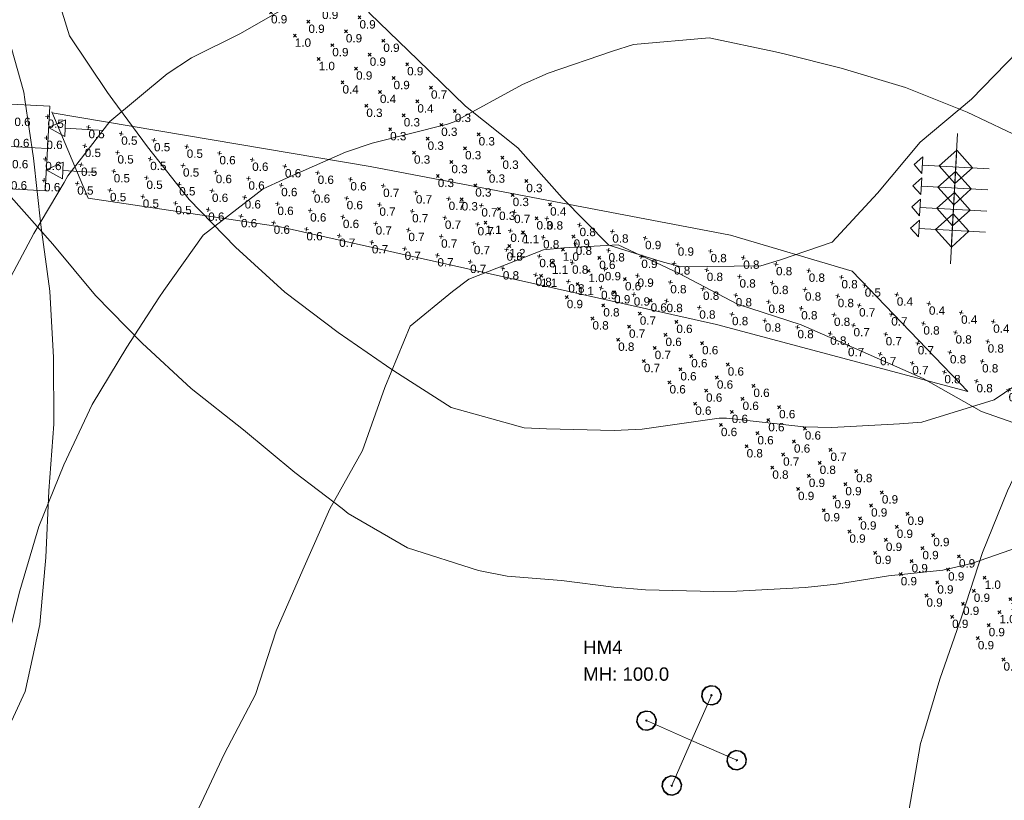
# Model space of a CAD drawing. Extents: x -62 to 9200, y 444 to 4096.
# Tile 8 of 32: x 2305 to 2600, y 1770 to 2004. Entities that reach past the tile are written whole.
import ezdxf

# ---------------------------------------------------------------- set-up
doc = ezdxf.new("R2010")
doc.units = 0
doc.header["$MEASUREMENT"] = 0
for name, color, linetype, lineweight in [('AGI32-AGI-Import_1-DRAWING', 7, 'Continuous', 0), ('AGI32-Project_1-CALCPTS', 7, 'Continuous', 0), ('AGI32-Project_1-LUMINAIRE', 7, 'Continuous', 0), ('AGI32-Project_1-MARKPOINT', 7, 'Continuous', 0), ('AGI32-Project_1-POLE_PENDANT', 7, 'Continuous', 0), ('AGI32-Project_1-TEMPLATE', 7, 'Continuous', 0)]:
    doc.layers.add(name, color=color, linetype=linetype, lineweight=lineweight)
doc.styles.add('AGI32-Arial', font='arial.ttf')

# ---------------------------------------------------------------- blocks, each defined once
blk = doc.blocks.new('AGI32-IDxl7hnj-Project_1-LUMINAIRE-HM4_Template1')
at = {"layer": 'AGI32-Project_1-TEMPLATE', "color": 5, "linetype": 'ByBlock', "lineweight": 0}
for p, q in [((-39.88003701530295, 202.3170926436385, -100), (-19.94003838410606, 204.8174761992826, -100)), ((-19.94003838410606, 204.8174761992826, -100), (-3.975630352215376e-05, 205.4267180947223, -100)), ((-3.975630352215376e-05, 205.4267180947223, -100), (19.93995886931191, 204.8174761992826, -100)), ((-57.1905747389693, 199.3999450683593, -100), (-39.88003701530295, 202.3170926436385, -100)), ((-79.76003428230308, 194.7499822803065, -100), (-59.82003564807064, 198.9415520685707, -100)), ((-59.82003564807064, 198.9415520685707, -100), (-57.1905747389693, 199.3999450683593, -100)), ((-99.70003292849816, 183.8936292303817, -100), (-79.76003428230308, 194.7499822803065, -100)), ((-104.6590590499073, 179.4599464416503, -100), (-99.70003292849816, 183.8936292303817, -100)), ((-119.6400315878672, 165.6975317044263, -100), (-104.6590590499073, 179.4599464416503, -100)), ((-125.2966144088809, 159.5199478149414, -100), (-119.6400315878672, 165.6975317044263, -100)), ((-139.5800302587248, 141.1007969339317, -100), (-125.2966144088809, 159.5199478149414, -100)), ((-159.5200289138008, 125.296533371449, -100), (-141.1008780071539, 139.5799491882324, -100)), ((-141.1008780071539, 139.5799491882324, -100), (-139.5800302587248, 141.1007969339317, -100)), ((-165.6976145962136, 119.6399505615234, -100), (-159.5200289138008, 125.296533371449, -100)), ((-179.4600275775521, 104.6589914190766, -100), (-165.6976145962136, 119.6399505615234, -100)), ((-183.8937195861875, 99.69995193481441, -100), (-179.4600275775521, 104.6589914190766, -100)), ((-194.7500717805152, 79.75995330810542, -100), (-183.8937195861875, 99.69995193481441, -100)), ((-198.9416332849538, 59.81995468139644, -100), (-194.7500717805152, 79.75995330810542, -100)), ((-199.4000262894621, 57.19049377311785, -100), (-198.9416332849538, 59.81995468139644, -100)), ((-202.3171738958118, 39.87995605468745, -100), (-199.4000262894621, 57.19049377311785, -100)), ((-204.8175557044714, 19.93995742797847, -100), (-202.3171738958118, 39.87995605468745, -100)), ((-205.426792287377, -4.119873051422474e-05, -100), (-204.8175557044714, 19.93995742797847, -100)), ((-204.8175575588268, -19.9400398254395, -100), (-205.426792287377, -4.119873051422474e-05, -100)), ((-202.3171737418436, -39.88003845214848, -100), (-204.8175575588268, -19.9400398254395, -100)), ((-199.4000264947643, -57.19057617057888, -100), (-202.3171740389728, -39.88003845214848, -100)), ((-198.9416334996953, -59.82003707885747, -100), (-199.4000264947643, -57.19057617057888, -100)), ((-194.7500685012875, -79.76003570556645, -100), (-198.9416334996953, -59.82003707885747, -100)), ((-183.8937199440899, -99.70003433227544, -100), (-194.7500685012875, -79.76003570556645, -100)), ((-179.4600279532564, -104.6590738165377, -100), (-183.8937199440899, -99.70003433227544, -100)), ((-165.6976150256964, -119.6400329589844, -100), (-179.4600279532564, -104.6590738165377, -100)), ((-159.5200293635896, -125.29661576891, -100), (-165.6976150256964, -119.6400329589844, -100)), ((-141.1008785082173, -139.5800315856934, -100), (-159.5200293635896, -125.29661576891, -100)), ((-139.5800307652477, -141.1008793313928, -100), (-141.1008785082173, -139.5800315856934, -100)), ((-125.2966149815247, -159.5200302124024, -100), (-139.5800307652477, -141.1008793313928, -100)), ((-119.6400321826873, -165.6976158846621, -100), (-125.2966149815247, -159.5200302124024, -100)), ((-104.6590730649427, -179.4600288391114, -100), (-119.6400321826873, -165.6976158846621, -100)), ((-99.70003358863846, -183.8937223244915, -100), (-104.6590730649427, -179.4600288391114, -100)), ((-79.76003498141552, -194.7500694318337, -100), (-99.70003358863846, -183.8937223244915, -100)), ((-59.82003636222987, -198.941628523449, -100), (-79.76003498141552, -194.7500694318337, -100))]:
    blk.add_line(p, q, dxfattribs=at)
at = {"layer": 'AGI32-Project_1-TEMPLATE', "color": 1, "linetype": 'ByBlock', "lineweight": 0}
for p, q in [((-208.8673340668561, 139.5799491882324, -100), (-199.4000261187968, 152.2741353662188, -100)), ((-219.3400247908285, 127.0232725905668, -100), (-208.8673340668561, 139.5799491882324, -100)), ((-224.0753688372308, 119.6399505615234, -100), (-219.3400247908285, 127.0232725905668, -100)), ((-234.0545465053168, 99.69995193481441, -100), (-224.0753688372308, 119.6399505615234, -100)), ((-239.0516191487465, 79.75995330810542, -100), (-234.0545465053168, 99.69995193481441, -100)), ((-239.280023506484, 77.46802515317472, -100), (-239.0516191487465, 79.75995330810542, -100)), ((-241.4065874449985, 59.81995468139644, -100), (-239.280023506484, 77.46802515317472, -100)), ((-242.9595869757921, 39.87995605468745, -100), (-241.4065874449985, 59.81995468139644, -100)), ((-245.0345170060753, 19.93995742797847, -100), (-242.9595869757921, 39.87995605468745, -100)), ((-245.5476346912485, -4.119873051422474e-05, -100), (-245.0345170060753, 19.93995742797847, -100)), ((-245.0345170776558, -19.9400398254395, -100), (-245.5476346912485, -4.119873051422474e-05, -100)), ((-242.9595865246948, -39.88003845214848, -100), (-245.0345170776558, -19.9400398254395, -100)), ((-241.40658765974, -59.82003707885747, -100), (-242.9595865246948, -39.88003845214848, -100)), ((-239.2800237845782, -77.46804693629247, -100), (-241.40658765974, -59.82003707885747, -100)), ((-239.0516123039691, -79.76003570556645, -100), (-239.2800237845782, -77.46804693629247, -100)), ((-234.0545468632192, -99.70003433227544, -100), (-239.0516123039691, -79.76003570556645, -100)), ((-224.0753692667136, -119.6400329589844, -100), (-234.0545468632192, -99.70003433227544, -100)), ((-219.3400252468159, -127.0233549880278, -100), (-224.0753692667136, -119.6400329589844, -100)), ((-208.8673345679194, -139.5800315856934, -100), (-219.3400252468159, -127.0233549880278, -100)), ((-199.4000266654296, -152.2742177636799, -100), (-208.8673345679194, -139.5800315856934, -100)), ((-193.3759866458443, -159.5200302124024, -100), (-199.4000266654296, -152.2742177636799, -100)), ((-179.4600280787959, -174.6015538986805, -100), (-193.3759866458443, -159.5200302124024, -100)), ((-174.6015567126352, -179.4600288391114, -100), (-179.4600280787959, -174.6015538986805, -100)), ((-159.5200294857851, -193.3759909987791, -100), (-174.6015567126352, -179.4600288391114, -100)), ((-152.2742170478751, -199.4000274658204, -100), (-159.5200294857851, -193.3759909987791, -100)), ((-139.5800308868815, -208.8673353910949, -100), (-152.2742170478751, -199.4000274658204, -100)), ((-127.0233543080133, -219.3400260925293, -100), (-139.5800308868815, -208.8673353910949, -100)), ((-119.6400322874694, -224.0753701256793, -100), (-127.0233543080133, -219.3400260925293, -100)), ((-99.70003367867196, -234.0545501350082, -100), (-119.6400322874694, -224.0753701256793, -100)), ((-79.76003506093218, -239.0516132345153, -100), (-99.70003367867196, -234.0545501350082, -100)), ((99.69995258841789, -234.0545501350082, -100), (79.75995395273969, -239.0516132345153, -100)), ((-77.46804629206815, -239.2800247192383, -100), (-79.76003506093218, -239.0516132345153, -100)), ((-59.82003643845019, -241.4065886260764, -100), (-77.46804629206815, -239.2800247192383, -100)), ((-39.88003781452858, -242.9595881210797, -100), (-59.82003643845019, -241.4065886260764, -100)), ((59.81995532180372, -241.4065886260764, -100), (39.87995669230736, -242.9595881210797, -100)), ((77.46796518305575, -239.2800247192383, -100), (59.81995532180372, -241.4065886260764, -100)), ((79.75995395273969, -239.0516132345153, -100), (77.46796518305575, -239.2800247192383, -100)), ((-19.94003919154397, -245.0345193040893, -100), (-39.88003781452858, -242.9595881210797, -100)), ((39.87995669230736, -242.9595881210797, -100), (19.93995806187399, -245.0345193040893, -100)), ((-4.056575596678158e-05, -245.5476357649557, -100), (-19.94003919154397, -245.0345193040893, -100)), ((19.93995806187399, -245.0345193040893, -100), (-4.056575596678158e-05, -245.5476357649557, -100))]:
    blk.add_line(p, q, dxfattribs=at)
at = {"layer": 'AGI32-Project_1-TEMPLATE', "color": 3, "linetype": 'ByBlock', "lineweight": 0}
for p, q in [((-94.35865313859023, 119.6399505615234, -100), (-79.76003440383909, 127.0380292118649, -100)), ((-79.76003440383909, 127.0380292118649, -100), (-59.82003577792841, 126.5932803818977, -100)), ((-39.8800371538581, 125.1231341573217, -100), (-19.94003852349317, 127.1600280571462, -100)), ((-19.94003852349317, 127.1600280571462, -100), (-3.989678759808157e-05, 127.1580901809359, -100)), ((-3.989678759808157e-05, 127.1580901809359, -100), (19.9399587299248, 127.1600280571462, -100)), ((19.9399587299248, 127.1600280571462, -100), (39.87995735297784, 125.1231341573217, -100)), ((-59.82003577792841, 126.5932803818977, -100), (-39.8800371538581, 125.1231341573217, -100)), ((39.87995735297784, 125.1231341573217, -100), (59.8199559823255, 126.5932803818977, -100)), ((-99.70003304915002, 116.6742179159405, -100), (-94.35865313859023, 119.6399505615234, -100)), ((-116.6742990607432, 99.69995193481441, -100), (-99.70003304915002, 116.6742179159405, -100)), ((-119.6400317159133, 94.3585660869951, -100), (-116.6742990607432, 99.69995193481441, -100)), ((-127.0381056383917, 79.75995330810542, -100), (-119.6400317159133, 94.3585660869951, -100)), ((-126.5933615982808, 59.81995468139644, -100), (-127.0381056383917, 79.75995330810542, -100)), ((-125.1232047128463, 39.87995605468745, -100), (-126.5933615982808, 59.81995468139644, -100)), ((-127.1601093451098, 19.93995742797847, -100), (-125.1232047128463, 39.87995605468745, -100)), ((-127.1581715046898, -4.119873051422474e-05, -100), (-127.1601093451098, 19.93995742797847, -100)), ((-127.1601094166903, -19.9400398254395, -100), (-127.1581715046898, -4.119873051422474e-05, -100)), ((-125.1232155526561, -39.88003845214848, -100), (-127.1601094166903, -19.9400398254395, -100)), ((-126.5933534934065, -59.82003707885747, -100), (-125.1232155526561, -39.88003845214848, -100)), ((-127.0381124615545, -79.76003570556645, -100), (-126.5933534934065, -59.82003707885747, -100)), ((-119.6400320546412, -94.3586544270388, -100), (-127.0381124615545, -79.76003570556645, -100)), ((-116.6742994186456, -99.70003433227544, -100), (-119.6400320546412, -94.3586544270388, -100)), ((-99.70003346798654, -116.6743003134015, -100), (-116.6742994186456, -99.70003433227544, -100)), ((-94.35865356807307, -119.6400329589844, -100), (-99.70003346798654, -116.6743003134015, -100)), ((-79.76003485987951, -127.0381133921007, -100), (-94.35865356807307, -119.6400329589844, -100)), ((-59.82003623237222, -126.593354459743, -100), (-79.76003485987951, -127.0381133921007, -100)), ((-39.88003760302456, -125.1232165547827, -100), (-59.82003623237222, -126.593354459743, -100)), ((-19.94003897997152, -127.1601104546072, -100), (-39.88003760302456, -125.1232165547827, -100)), ((-4.035325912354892e-05, -127.1581725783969, -100), (-19.94003897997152, -127.1601104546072, -100))]:
    blk.add_line(p, q, dxfattribs=at)
blk = doc.blocks.new('AGI32-IDxl7hnj-Project_1-LUMINAIRE-HM4_42')
at = {"layer": 'AGI32-Project_1-TEMPLATE', "color": 7, "linetype": 'ByBlock', "lineweight": 0}
blk.add_blockref('AGI32-IDxl7hnj-Project_1-LUMINAIRE-HM4_Template1', (0, 0), dxfattribs=at)
blk = doc.blocks.new('AGI32-IDxl7hnj-Project_1-LUMINAIRE-HM4_Symbol')
at = {"layer": 'AGI32-Project_1-LUMINAIRE', "color": 7, "linetype": 'ByBlock', "lineweight": 0}
for p, q in [((0, 1), (-0.5, 0.8659999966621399)), ((0, 1, -0.300000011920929), (-0.5, 0.8659999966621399, -0.300000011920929)), ((-0.5, 0.8659999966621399), (0, 1)), ((0.5, 0.8659999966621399), (0, 1)), ((0.5, 0.8659999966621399, -0.300000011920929), (0, 1, -0.300000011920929)), ((0, 1, -0.300000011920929), (0, 1)), ((0, 1), (0.5, 0.8659999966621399)), ((0, 1), (0, 1, -0.300000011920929)), ((-0.8659999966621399, 0.5), (-1, 0)), ((-0.8659999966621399, 0.5, -0.300000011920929), (-1, 0, -0.300000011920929)), ((-1, 0), (-0.8659999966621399, 0.5)), ((-1, 0), (-0.8659999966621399, -0.5)), ((-1, 0, -0.300000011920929), (-1, 0)), ((-1, 0, -0.300000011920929), (-0.8659999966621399, -0.5, -0.300000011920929)), ((-0.8659999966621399, -0.5), (-1, 0)), ((-1, 0), (-1, 0, -0.300000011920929)), ((-0.8159999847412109, 0.449999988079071, -0.300000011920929), (-0.949999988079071, 0, -0.300000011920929)), ((-0.949999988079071, 0, -0.300000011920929), (-0.8159999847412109, -0.449999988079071, -0.300000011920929)), ((-0.5, 0.8659999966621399), (-0.8659999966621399, 0.5)), ((-0.5, 0.8659999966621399, -0.300000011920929), (-0.8659999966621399, 0.5, -0.300000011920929)), ((-0.8659999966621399, 0.5), (-0.5, 0.8659999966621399)), ((-0.8659999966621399, 0.5, -0.300000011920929), (-0.8659999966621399, 0.5)), ((-0.8659999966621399, 0.5), (-0.8659999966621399, 0.5, -0.300000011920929)), ((-0.449999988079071, 0.8159999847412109, -0.300000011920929), (-0.8159999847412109, 0.449999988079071, -0.300000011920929)), ((-0.5, 0.8659999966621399, -0.300000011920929), (-0.5, 0.8659999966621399)), ((-0.5, 0.8659999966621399), (-0.5, 0.8659999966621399, -0.300000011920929)), ((0, 0.949999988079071, -0.300000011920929), (-0.449999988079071, 0.8159999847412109, -0.300000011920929)), ((-0.1000000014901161, 0), (0.1000000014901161, 0)), ((0.449999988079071, 0.8159999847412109, -0.300000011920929), (0, 0.949999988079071, -0.300000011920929)), ((0, -0.1000000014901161), (0, 0.1000000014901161)), ((0, 0.1000000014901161), (0.1000000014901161, 0)), ((0, -0.1000000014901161), (0.1000000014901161, 0)), ((0.8159999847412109, 0.449999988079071, -0.300000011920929), (0.449999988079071, 0.8159999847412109, -0.300000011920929)), ((0.8659999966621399, 0.5), (0.5, 0.8659999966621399)), ((0.8659999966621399, 0.5, -0.300000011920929), (0.5, 0.8659999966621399, -0.300000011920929)), ((0.5, 0.8659999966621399, -0.300000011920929), (0.5, 0.8659999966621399)), ((0.5, 0.8659999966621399), (0.8659999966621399, 0.5)), ((0.5, 0.8659999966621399), (0.5, 0.8659999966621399, -0.300000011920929)), ((0.949999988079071, 0, -0.300000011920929), (0.8159999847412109, 0.449999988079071, -0.300000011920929)), ((0.8159999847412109, -0.449999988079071, -0.300000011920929), (0.949999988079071, 0, -0.300000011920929)), ((1, 0), (0.8659999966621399, 0.5)), ((1, 0, -0.300000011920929), (0.8659999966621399, 0.5, -0.300000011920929)), ((0.8659999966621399, 0.5, -0.300000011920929), (0.8659999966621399, 0.5)), ((0.8659999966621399, 0.5), (1, 0)), ((0.8659999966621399, 0.5), (0.8659999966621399, 0.5, -0.300000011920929)), ((0.8659999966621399, -0.5), (1, 0)), ((0.8659999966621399, -0.5, -0.300000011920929), (1, 0, -0.300000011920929)), ((1, 0), (0.8659999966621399, -0.5)), ((1, 0), (1, 0, -0.300000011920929)), ((1, 0, -0.300000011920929), (1, 0)), ((-0.8659999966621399, -0.5), (-0.5, -0.8659999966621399)), ((-0.8659999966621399, -0.5, -0.300000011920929), (-0.8659999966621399, -0.5)), ((-0.8659999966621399, -0.5, -0.300000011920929), (-0.5, -0.8659999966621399, -0.300000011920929)), ((-0.5, -0.8659999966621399), (-0.8659999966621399, -0.5)), ((-0.8659999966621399, -0.5), (-0.8659999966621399, -0.5, -0.300000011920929)), ((-0.8159999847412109, -0.449999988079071, -0.300000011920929), (-0.449999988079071, -0.8159999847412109, -0.300000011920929)), ((-0.5, -0.8659999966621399), (0, -1)), ((-0.5, -0.8659999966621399, -0.300000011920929), (-0.5, -0.8659999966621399)), ((-0.5, -0.8659999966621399, -0.300000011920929), (0, -1, -0.300000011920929)), ((0, -1), (-0.5, -0.8659999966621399)), ((-0.5, -0.8659999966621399), (-0.5, -0.8659999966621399, -0.300000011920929)), ((-0.449999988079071, -0.8159999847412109, -0.300000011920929), (0, -0.949999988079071, -0.300000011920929)), ((0, -0.949999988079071, -0.300000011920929), (0.449999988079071, -0.8159999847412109, -0.300000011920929)), ((0, -1), (0.5, -0.8659999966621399)), ((0, -1, -0.300000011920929), (0.5, -0.8659999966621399, -0.300000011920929)), ((0.5, -0.8659999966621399), (0, -1)), ((0.449999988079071, -0.8159999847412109, -0.300000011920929), (0.8159999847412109, -0.449999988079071, -0.300000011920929)), ((0.5, -0.8659999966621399), (0.8659999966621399, -0.5)), ((0.5, -0.8659999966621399, -0.300000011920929), (0.8659999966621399, -0.5, -0.300000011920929)), ((0.8659999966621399, -0.5), (0.5, -0.8659999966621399)), ((0.5, -0.8659999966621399, -0.300000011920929), (0.5, -0.8659999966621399)), ((0.5, -0.8659999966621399), (0.5, -0.8659999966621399, -0.300000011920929)), ((0.8659999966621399, -0.5, -0.300000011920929), (0.8659999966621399, -0.5)), ((0.8659999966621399, -0.5), (0.8659999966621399, -0.5, -0.300000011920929)), ((0, -1, -0.300000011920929), (0, -1)), ((0, -1), (0, -1, -0.300000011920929))]:
    blk.add_line(p, q, dxfattribs=at)
blk = doc.blocks.new('AGI32-IDxl7hnj-Project_1-LUMINAIRE-HM4_65-1')
at = {"layer": 'AGI32-Project_1-LUMINAIRE', "color": 7, "linetype": 'ByBlock', "lineweight": 0, "xscale": 3, "yscale": 3, "zscale": 3}
blk.add_blockref('AGI32-IDxl7hnj-Project_1-LUMINAIRE-HM4_Symbol', (0, 0), dxfattribs=at)
blk = doc.blocks.new('AGI32-IDxl7hnj-Project_1-LUMINAIRE-HM4_65-2')
at = {"layer": 'AGI32-Project_1-LUMINAIRE', "color": 7, "linetype": 'ByBlock', "lineweight": 0, "xscale": 3, "yscale": 3, "zscale": 3}
blk.add_blockref('AGI32-IDxl7hnj-Project_1-LUMINAIRE-HM4_Symbol', (0, 0), dxfattribs=at)
blk = doc.blocks.new('AGI32-IDxl7hnj-Project_1-LUMINAIRE-HM4_65-3')
at = {"layer": 'AGI32-Project_1-LUMINAIRE', "color": 7, "linetype": 'ByBlock', "lineweight": 0, "xscale": 3, "yscale": 3, "zscale": 3}
blk.add_blockref('AGI32-IDxl7hnj-Project_1-LUMINAIRE-HM4_Symbol', (0, 0), dxfattribs=at)
blk = doc.blocks.new('AGI32-IDxl7hnj-Project_1-LUMINAIRE-HM4_65-4')
at = {"layer": 'AGI32-Project_1-LUMINAIRE', "color": 7, "linetype": 'ByBlock', "lineweight": 0, "xscale": 3, "yscale": 3, "zscale": 3}
blk.add_blockref('AGI32-IDxl7hnj-Project_1-LUMINAIRE-HM4_Symbol', (0, 0), dxfattribs=at)
blk = doc.blocks.new('AGI32-IDxl7hnj-Project_1-LUMINAIRE-HM4_65_Labels')
at = {"layer": 'AGI32-Project_1-LUMINAIRE', "color": 7, "linetype": 'ByBlock', "lineweight": 0, "char_height": 4, "attachment_point": 1, "style": 'AGI32-Arial'}
for s, insert in [('HM4', (-32.50400161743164, 29.87966601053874, 100)), ('MH: 100.0', (-32.50400161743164, 21.87966601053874, 100))]:
    blk.add_mtext(s, dxfattribs=dict(at, insert=insert))
blk = doc.blocks.new('AGI32-IDxl7hnj-Project_1-LUMINAIRE-HM4_65')
at = {"layer": 'AGI32-Project_1-POLE_PENDANT', "color": 7, "linetype": 'ByBlock', "lineweight": 0}
for q in [(0, 14.751), (-14.751, 0), (14.751, 0), (0, -14.751), (0, 0, -100)]:
    blk.add_line((0, 0), q, dxfattribs=at)
at = {"layer": 'AGI32-Project_1-LUMINAIRE', "color": 7, "linetype": 'ByBlock', "lineweight": 0}
for name, p, rotation in [('AGI32-IDxl7hnj-Project_1-LUMINAIRE-HM4_65_Labels', (0, 0, -100), 23.69471771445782), ('AGI32-IDxl7hnj-Project_1-LUMINAIRE-HM4_65-2', (0, 14.751), 90.00007750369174), ('AGI32-IDxl7hnj-Project_1-LUMINAIRE-HM4_65-3', (-14.751, 0), 180.0001550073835), ('AGI32-IDxl7hnj-Project_1-LUMINAIRE-HM4_65-4', (0, -14.751), 270.0002325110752)]:
    blk.add_blockref(name, p, dxfattribs=dict(at, rotation=rotation))
blk.add_blockref('AGI32-IDxl7hnj-Project_1-LUMINAIRE-HM4_65-1', (14.751, 0), dxfattribs=at)
at = {"layer": 'AGI32-Project_1-TEMPLATE', "color": 7, "linetype": 'ByBlock', "lineweight": 0}
blk.add_blockref('AGI32-IDxl7hnj-Project_1-LUMINAIRE-HM4_Template1', (0, 0), dxfattribs=at)
blk = doc.blocks.new('AGI32-IDxl7hnj-Project_1-LUMINAIRE-HM4_43')
at = {"layer": 'AGI32-Project_1-TEMPLATE', "color": 7, "linetype": 'ByBlock', "lineweight": 0}
blk.add_blockref('AGI32-IDxl7hnj-Project_1-LUMINAIRE-HM4_Template1', (0, 0), dxfattribs=at)
blk = doc.blocks.new('AGI32-IDxl7hnj-Project_1-LUMINAIRE-HM4_89')
at = {"layer": 'AGI32-Project_1-TEMPLATE', "color": 7, "linetype": 'ByBlock', "lineweight": 0}
blk.add_blockref('AGI32-IDxl7hnj-Project_1-LUMINAIRE-HM4_Template1', (0, 0), dxfattribs=at)
blk = doc.blocks.new('AGI32-IDxl7hnj-MARKPOINT')
at = {"layer": 'AGI32-Project_1-MARKPOINT', "color": 0, "linetype": 'Continuous', "lineweight": 0}
for p, q in [((-0.125, 0), (0.125, 0)), ((0, -0.125), (0, 0.125))]:
    blk.add_line(p, q, dxfattribs=at)
blk = doc.blocks.new('AGI32-IDxl7hnj-Project_1-CALCPTS-US 23 SB - STA 693+00 TO STA 695+00_Luminance')
at = {"layer": 'AGI32-Project_1-MARKPOINT', "color": 154, "linetype": 'Continuous', "lineweight": 0, "xscale": 5, "yscale": 5, "zscale": 5, "rotation": 320.3232738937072}
for p in [(2470.517, 1939.175), (2467.274, 1935.265), (2464.03, 1931.355), (2478.214, 1932.79), (2474.97, 1928.88), (2460.787, 1927.445), (2485.91, 1926.406), (2471.727, 1924.971), (2482.667, 1922.496), (2468.483, 1921.061), (2493.607, 1920.021), (2479.423, 1918.586), (2476.18, 1914.676), (2490.363, 1916.111), (2501.303, 1913.636), (2487.12, 1912.201), (2483.876, 1908.292), (2498.06, 1909.727), (2494.816, 1905.817), (2509, 1907.252), (2491.573, 1901.907), (2505.756, 1903.342), (2502.513, 1899.432), (2516.696, 1900.867), (2513.453, 1896.957), (2499.269, 1895.522), (2510.209, 1893.047), (2524.393, 1894.482), (2521.149, 1890.573), (2506.966, 1889.138), (2532.089, 1888.098), (2517.906, 1886.663), (2528.846, 1884.188), (2514.662, 1882.753), (2539.786, 1881.713), (2525.602, 1880.278), (2522.359, 1876.368), (2536.542, 1877.803), (2547.482, 1875.329), (2533.299, 1873.894), (2530.056, 1869.984), (2544.239, 1871.419), (2540.995, 1867.509), (2555.179, 1868.944), (2537.752, 1863.599), (2551.935, 1865.034), (2548.692, 1861.124), (2562.875, 1862.559), (2559.632, 1858.649), (2545.449, 1857.214), (2556.388, 1854.74), (2570.572, 1856.175), (2567.328, 1852.265), (2553.145, 1850.83), (2578.268, 1849.79), (2564.085, 1848.355), (2575.025, 1845.88), (2560.842, 1844.445), (2585.965, 1843.405), (2571.781, 1841.97), (2568.538, 1838.06), (2582.721, 1839.496), (2593.661, 1837.021), (2579.478, 1835.586), (2576.235, 1831.676), (2590.418, 1833.111), (2587.175, 1829.201), (2601.358, 1830.636), (2583.931, 1825.291), (2598.114, 1826.726), (2594.871, 1822.816), (2609.054, 1824.251), (2605.811, 1820.342), (2591.628, 1818.907), (2602.568, 1816.432), (2616.751, 1817.867), (2613.507, 1813.957), (2599.324, 1812.522), (2610.264, 1810.047), (2607.021, 1806.137)]:
    blk.add_blockref('AGI32-IDxl7hnj-MARKPOINT', p, dxfattribs=at)
at = {"layer": 'AGI32-Project_1-CALCPTS', "color": 154, "linetype": 'Continuous', "lineweight": 0, "char_height": 2.5, "attachment_point": 1, "style": 'AGI32-Arial'}
for s, insert in [('0.9', (2470.517, 1938.341666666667)), ('1.0', (2467.274, 1934.431666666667)), ('1.1', (2464.03, 1930.521666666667)), ('0.6', (2478.214, 1931.956666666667)), ('1.1', (2460.787, 1926.611666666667)), ('1.0', (2474.97, 1928.046666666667)), ('1.1', (2471.727, 1924.137666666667)), ('0.6', (2485.91, 1925.572666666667)), ('0.9', (2468.483, 1920.227666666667)), ('0.9', (2482.667, 1921.662666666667)), ('0.8', (2479.423, 1917.752666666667)), ('0.6', (2493.607, 1919.187666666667)), ('0.7', (2490.363, 1915.277666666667)), ('0.8', (2476.18, 1913.842666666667)), ('0.7', (2487.12, 1911.367666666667)), ('0.6', (2501.303, 1912.802666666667)), ('0.6', (2498.06, 1908.893666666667)), ('0.8', (2483.876, 1907.458666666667)), ('0.6', (2509, 1906.418666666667)), ('0.7', (2494.816, 1904.983666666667)), ('0.6', (2505.756, 1902.508666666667)), ('0.7', (2491.573, 1901.073666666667)), ('0.6', (2516.696, 1900.033666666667)), ('0.6', (2502.513, 1898.598666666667)), ('0.6', (2499.269, 1894.688666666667)), ('0.6', (2513.453, 1896.123666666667)), ('0.6', (2524.393, 1893.648666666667)), ('0.6', (2510.209, 1892.213666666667)), ('0.6', (2506.966, 1888.304666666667)), ('0.6', (2521.149, 1889.739666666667)), ('0.6', (2517.906, 1885.829666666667)), ('0.6', (2532.089, 1887.264666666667)), ('0.6', (2514.662, 1881.919666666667)), ('0.6', (2528.846, 1883.354666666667)), ('0.6', (2525.602, 1879.444666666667)), ('0.6', (2539.786, 1880.879666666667)), ('0.6', (2536.542, 1876.969666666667)), ('0.8', (2522.359, 1875.534666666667)), ('0.7', (2533.299, 1873.060666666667)), ('0.7', (2547.482, 1874.495666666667)), ('0.8', (2544.239, 1870.585666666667)), ('0.8', (2530.056, 1869.150666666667)), ('0.8', (2555.179, 1868.110666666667)), ('0.9', (2540.995, 1866.675666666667)), ('0.9', (2551.935, 1864.200666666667)), ('0.9', (2537.752, 1862.765666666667)), ('0.9', (2562.875, 1861.725666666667)), ('0.9', (2548.692, 1860.290666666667)), ('0.9', (2545.449, 1856.380666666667)), ('0.9', (2559.632, 1857.815666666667)), ('0.9', (2570.572, 1855.341666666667)), ('0.9', (2556.388, 1853.906666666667)), ('0.9', (2553.145, 1849.996666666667)), ('0.9', (2567.328, 1851.431666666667)), ('0.9', (2564.085, 1847.521666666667)), ('0.9', (2578.268, 1848.956666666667)), ('0.9', (2560.842, 1843.611666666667)), ('0.9', (2575.025, 1845.046666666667)), ('0.9', (2571.781, 1841.136666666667)), ('0.9', (2585.965, 1842.571666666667)), ('0.9', (2582.721, 1838.662666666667)), ('0.9', (2568.538, 1837.226666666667)), ('0.9', (2579.478, 1834.752666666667)), ('1.0', (2593.661, 1836.187666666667)), ('0.9', (2590.418, 1832.277666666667)), ('0.9', (2576.235, 1830.842666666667)), ('1.0', (2601.358, 1829.802666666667)), ('0.9', (2587.175, 1828.367666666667)), ('1.0', (2598.114, 1825.892666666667)), ('0.9', (2583.931, 1824.457666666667)), ('1.0', (2609.054, 1823.417666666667)), ('0.9', (2594.871, 1821.982666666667)), ('0.9', (2591.628, 1818.073666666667)), ('1.0', (2605.811, 1819.508666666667)), ('1.0', (2616.751, 1817.033666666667)), ('0.9', (2602.568, 1815.598666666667)), ('0.9', (2599.324, 1811.688666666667)), ('1.0', (2613.507, 1813.123666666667)), ('0.9', (2610.264, 1809.213666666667)), ('0.9', (2607.021, 1805.303666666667))]:
    blk.add_mtext(s, dxfattribs=dict(at, insert=insert))
blk = doc.blocks.new('AGI32-IDxl7hnj-Project_1-CALCPTS-US 23 SB - STA 696+00 TO STA 695+00_Luminance')
at = {"layer": 'AGI32-Project_1-MARKPOINT', "color": 154, "linetype": 'Continuous', "lineweight": 0, "xscale": 4.999999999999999, "yscale": 4.999999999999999, "zscale": 4.999999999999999, "rotation": 315.5522736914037}
for p in [(2392.105, 2018.815), (2388.029, 2014.66), (2399.244, 2011.812), (2383.953, 2010.504), (2379.876999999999, 2006.349), (2395.168, 2007.657), (2391.092, 2003.502), (2406.383, 2004.81), (2387.016, 1999.346), (2402.307, 2000.654), (2398.231, 1996.499), (2413.522, 1997.807), (2409.446, 1993.652), (2394.155, 1992.344), (2420.66, 1990.805), (2405.37, 1989.497), (2401.294, 1985.341), (2416.584, 1986.649), (2412.509, 1982.494), (2427.799, 1983.802), (2408.433, 1978.339), (2423.723, 1979.647), (2419.647, 1975.491), (2434.938, 1976.799), (2430.862, 1972.644), (2415.571, 1971.336), (2442.076999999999, 1969.797), (2426.786, 1968.489), (2422.71, 1964.334), (2438.001, 1965.642), (2433.925, 1961.486), (2449.215999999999, 1962.794), (2445.139999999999, 1958.639), (2429.849, 1957.331), (2456.355, 1955.792), (2441.063999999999, 1954.484), (2436.987999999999, 1950.328), (2452.279, 1951.636), (2448.203, 1947.481), (2463.494, 1948.789), (2444.126999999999, 1943.326), (2459.418, 1944.634), (2455.342, 1940.479), (2451.266, 1936.323)]:
    blk.add_blockref('AGI32-IDxl7hnj-MARKPOINT', p, dxfattribs=at)
at = {"layer": 'AGI32-Project_1-CALCPTS', "color": 154, "linetype": 'Continuous', "lineweight": 0, "char_height": 2.499999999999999, "attachment_point": 1, "style": 'AGI32-Arial'}
for s, insert in [('0.8', (2392.105, 2017.981666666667)), ('0.9', (2388.029, 2013.826666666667)), ('0.9', (2383.953, 2009.670666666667)), ('0.8', (2399.244, 2010.978666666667)), ('0.9', (2395.168, 2006.823666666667)), ('0.9', (2379.876999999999, 2005.515666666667)), ('0.9', (2406.383, 2003.976666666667)), ('0.9', (2391.092, 2002.668666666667)), ('0.9', (2402.307, 1999.820666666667)), ('1.0', (2387.016, 1998.512666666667)), ('0.9', (2413.522, 1996.973666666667)), ('0.9', (2398.231, 1995.665666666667)), ('1.0', (2394.155, 1991.510666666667)), ('0.9', (2409.446, 1992.818666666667)), ('0.9', (2405.37, 1988.663666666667)), ('0.9', (2420.66, 1989.971666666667)), ('0.9', (2416.584, 1985.815666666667)), ('0.4', (2401.294, 1984.507666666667)), ('0.7', (2427.799, 1982.968666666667)), ('0.4', (2412.509, 1981.660666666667)), ('0.3', (2408.433, 1977.505666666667)), ('0.4', (2423.723, 1978.813666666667)), ('0.3', (2419.647, 1974.657666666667)), ('0.3', (2434.938, 1975.965666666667)), ('0.3', (2415.571, 1970.502666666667)), ('0.3', (2430.862, 1971.810666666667)), ('0.3', (2426.786, 1967.655666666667)), ('0.3', (2442.076999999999, 1968.963666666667)), ('0.3', (2438.001, 1964.808666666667)), ('0.3', (2422.71, 1963.500666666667)), ('0.3', (2449.215999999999, 1961.960666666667)), ('0.3', (2433.925, 1960.652666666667)), ('0.3', (2429.849, 1956.497666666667)), ('0.3', (2445.139999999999, 1957.805666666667)), ('0.3', (2441.063999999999, 1953.650666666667)), ('0.3', (2456.355, 1954.958666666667)), ('0.3', (2452.279, 1950.802666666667)), ('0.3', (2436.987999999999, 1949.494666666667)), ('0.4', (2463.494, 1947.955666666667)), ('0.3', (2448.203, 1946.647666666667)), ('0.3', (2459.418, 1943.800666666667)), ('1.1', (2444.126999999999, 1942.492666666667)), ('1.1', (2455.342, 1939.645666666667)), ('1.2', (2451.266, 1935.489666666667))]:
    blk.add_mtext(s, dxfattribs=dict(at, insert=insert))
blk = doc.blocks.new('AGI32-IDxl7hnj-Project_1-CALCPTS-US 35 WB - STA 1137+00 TO STA 1139+00_Luminance')
at = {"layer": 'AGI32-Project_1-CALCPTS', "color": 154, "linetype": 'Continuous', "lineweight": 0}
for p, q in [((2313.571, 1978.213, 16), (2113.625, 1989.249)), ((2313.571, 1978.213, 16), (2113.625, 1989.249)), ((2112.925, 1976.574), (2312.871, 1965.538, 16)), ((2312.871, 1965.538, 16), (2112.925, 1976.574)), ((2312.172, 1952.862, 16), (2313.571, 1978.213, 16)), ((2318.351, 1974.096, 16), (2313.221, 1971.875, 16)), ((2318.076, 1969.104, 16), (2318.351, 1974.096, 16)), ((2313.221, 1971.875, 16), (2318.076, 1969.104, 16)), ((2318.214, 1971.6, 16), (2328.198, 1971.049, 16)), ((2584.457, 1950.069, 42.49), (2585.559, 1970.038, 42.49)), ((2580.016, 1960.329, 42.49), (2585.284, 1965.046, 42.49)), ((2585.284, 1965.046, 42.49), (2590, 1959.778, 42.49)), ((2112.226, 1963.898), (2312.172, 1952.862, 16)), ((2112.226, 1963.898), (2312.172, 1952.862, 16)), ((2572.527, 1960.742, 42.49), (2575.161, 1963.101, 42.49)), ((2575.161, 1963.101, 42.49), (2574.885, 1958.108, 42.49)), ((2584.107, 1943.731, 42.49), (2585.209, 1963.701, 42.49)), ((2317.652, 1961.42, 16), (2312.522, 1959.2, 16)), ((2312.522, 1959.2, 16), (2317.376, 1956.428, 16)), ((2317.376, 1956.428, 16), (2317.652, 1961.42, 16)), ((2317.514, 1958.924, 16), (2327.499, 1958.373, 16)), ((2574.885, 1958.108, 42.49), (2572.527, 1960.742, 42.49)), ((2594.993, 1959.502, 42.49), (2575.023, 1960.605, 42.49)), ((2579.666, 1953.991, 42.49), (2584.934, 1958.708, 42.49)), ((2584.733, 1955.061, 42.49), (2580.016, 1960.329, 42.49)), ((2590, 1959.778, 42.49), (2584.733, 1955.061, 42.49)), ((2584.934, 1958.708, 42.49), (2589.651, 1953.44, 42.49)), ((2572.177, 1954.405, 42.49), (2574.811, 1956.763, 42.49)), ((2574.811, 1956.763, 42.49), (2574.536, 1951.771, 42.49)), ((2583.757, 1937.393, 42.49), (2584.86, 1957.363, 42.49)), ((2574.536, 1951.771, 42.49), (2572.177, 1954.405, 42.49)), ((2594.643, 1953.165, 42.49), (2574.673, 1954.267, 42.49)), ((2584.383, 1948.723, 42.49), (2579.666, 1953.991, 42.49)), ((2589.651, 1953.44, 42.49), (2584.383, 1948.723, 42.49)), ((2571.827, 1948.067, 42.49), (2574.461, 1950.425, 42.49)), ((2574.461, 1950.425, 42.49), (2574.186, 1945.433, 42.49)), ((2579.316, 1947.654, 42.49), (2584.584, 1952.37, 42.49)), ((2583.408, 1931.055, 42.49), (2584.51, 1951.025, 42.49)), ((2584.584, 1952.37, 42.49), (2589.301, 1947.102, 42.49)), ((2574.186, 1945.433, 42.49), (2571.827, 1948.067, 42.49)), ((2594.293, 1946.827, 42.49), (2574.324, 1947.929, 42.49)), ((2584.033, 1942.386, 42.49), (2579.316, 1947.654, 42.49)), ((2589.301, 1947.102, 42.49), (2584.033, 1942.386, 42.49)), ((2571.478, 1941.729, 42.49), (2574.112, 1944.088, 42.49)), ((2574.112, 1944.088, 42.49), (2573.836, 1939.095, 42.49)), ((2578.966, 1941.316, 42.49), (2584.234, 1946.033, 42.49)), ((2584.234, 1946.033, 42.49), (2588.951, 1940.765, 42.49)), ((2573.836, 1939.095, 42.49), (2571.478, 1941.729, 42.49)), ((2593.943, 1940.489, 42.49), (2573.974, 1941.591, 42.49)), ((2583.683, 1936.048, 42.49), (2578.966, 1941.316, 42.49)), ((2588.951, 1940.765, 42.49), (2583.683, 1936.048, 42.49))]:
    blk.add_line(p, q, dxfattribs=at)
at = {"layer": 'AGI32-Project_1-MARKPOINT', "color": 154, "linetype": 'Continuous', "lineweight": 0, "extrusion": (-0.00438863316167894, -0.07952127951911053, 0.9968235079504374), "xscale": 5, "yscale": 5, "zscale": 5, "rotation": 180}
for p in [(2200.602897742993, 2094.124081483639, -151.296424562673), (2200.603679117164, 2087.796643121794, -150.7908870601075), (2200.603462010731, 2081.469149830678, -150.2853451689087), (2200.603244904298, 2075.141656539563, -149.77980327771)]:
    blk.add_blockref('AGI32-IDxl7hnj-MARKPOINT', p, dxfattribs=at)
at = {"layer": 'AGI32-Project_1-CALCPTS', "color": 154, "linetype": 'Continuous', "lineweight": 0, "extrusion": (-0.00438863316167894, -0.07952127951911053, 0.9968235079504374), "char_height": 2.5, "attachment_point": 1, "text_direction": (0.999990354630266, -0.0001747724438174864, 0.00438863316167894), "style": 'AGI32-Arial'}
for s, insert in [('0.6', (2302.999145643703, 1974.787305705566, 15.10173226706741)), ('0.5', (2312.952145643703, 1974.238305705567, 15.89873226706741)), ('0.6', (2302.650145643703, 1968.449305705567, 15.10173226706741)), ('0.6', (2312.603145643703, 1967.900305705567, 15.89873226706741)), ('0.6', (2302.300145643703, 1962.111305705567, 15.10173226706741)), ('0.6', (2312.253145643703, 1961.562305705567, 15.89873226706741)), ('0.6', (2301.950145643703, 1955.774305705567, 15.10173226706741)), ('0.6', (2311.903145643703, 1955.224305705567, 15.89873226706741))]:
    blk.add_mtext(s, dxfattribs=dict(at, insert=insert))
blk = doc.blocks.new('AGI32-IDxl7hnj-Project_1-CALCPTS-US 35 WB - STA 1139+00 TO STA 1141+00_Luminance')
at = {"layer": 'AGI32-Project_1-MARKPOINT', "color": 154, "linetype": 'Continuous', "lineweight": 0, "xscale": 5, "yscale": 5, "zscale": 5, "rotation": 168.7291492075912}
for p in [(2325.206, 1971.957, 16), (2335.013, 1970.003, 16), (2344.82, 1968.048, 16), (2324.083, 1966.323, 16), (2333.89, 1964.369, 16), (2354.627, 1966.094, 16), (2364.435, 1964.139, 16), (2343.698, 1962.415, 16), (2374.242, 1962.185, 16), (2322.961, 1960.69, 16), (2332.768, 1958.736, 16), (2353.505, 1960.46, 16), (2363.312, 1958.506, 16), (2384.049, 1960.23, 16), (2393.856, 1958.276, 16), (2321.838, 1955.056, 16), (2342.575, 1956.781, 16), (2373.119, 1956.551, 16), (2403.663, 1956.321, 16), (2331.645, 1953.102, 16), (2352.382, 1954.827, 16), (2362.189, 1952.872, 16), (2382.926, 1954.597, 16), (2392.733, 1952.642, 16), (2413.47, 1954.367, 16), (2423.277, 1952.412, 16), (2341.452, 1951.148, 16), (2351.259, 1949.193, 16), (2371.996, 1950.918, 16), (2402.54, 1950.688, 16), (2433.085, 1950.458, 16), (2361.066, 1947.239, 16), (2381.803, 1948.963, 16), (2391.611, 1947.009, 16), (2412.348, 1948.733, 16), (2422.155, 1946.779, 16), (2442.892, 1948.504, 16), (2452.699, 1946.549, 16), (2370.874, 1945.284, 16), (2380.681, 1943.33, 16), (2401.418, 1945.054, 16), (2411.225, 1943.1, 16), (2431.962, 1944.824, 16), (2462.506, 1944.595, 16), (2390.488, 1941.375, 16), (2421.032, 1941.145, 16), (2441.769, 1942.87, 16), (2451.576, 1940.916, 16), (2472.313, 1942.64, 16), (2482.12, 1940.686, 16), (2400.295, 1939.421, 16), (2410.102, 1937.466, 16), (2430.839, 1939.191, 16), (2440.646, 1937.237, 16), (2461.383, 1938.961, 16), (2491.927, 1938.731, 16), (2419.909, 1935.512, 16), (2450.453, 1935.282, 16), (2471.19, 1937.007, 16), (2480.998, 1935.052, 16), (2501.735, 1936.777, 16), (2511.542, 1934.822, 16), (2429.716, 1933.557, 16), (2439.524, 1931.603, 16), (2460.261, 1933.328, 16), (2470.068, 1931.373, 16), (2490.805, 1933.098, 16), (2521.349, 1932.868, 16), (2449.331, 1929.649, 16), (2479.875, 1929.419, 16), (2500.612, 1931.143, 16), (2510.419, 1929.189, 16), (2531.156, 1930.913, 16), (2540.963, 1928.959, 16), (2459.138, 1927.694, 16), (2468.945, 1925.74, 16), (2489.682, 1927.464, 16), (2499.489, 1925.51, 16), (2520.226, 1927.234, 16), (2550.77, 1927.005, 16), (2478.752, 1923.785, 16), (2509.296, 1923.555, 16), (2530.033, 1925.28, 16), (2539.84, 1923.325, 16), (2488.559, 1921.831, 16), (2498.367, 1919.876, 16), (2519.103, 1921.601, 16), (2528.911, 1919.646, 16), (2549.648, 1921.371, 16), (2508.174, 1917.922, 16), (2538.718, 1917.692, 16), (2517.981, 1915.967, 16), (2527.788, 1914.013, 16), (2548.525, 1915.737, 16), (2537.595, 1912.058, 16), (2547.402, 1910.104, 16)]:
    blk.add_blockref('AGI32-IDxl7hnj-MARKPOINT', p, dxfattribs=at)
at = {"layer": 'AGI32-Project_1-CALCPTS', "color": 154, "linetype": 'Continuous', "lineweight": 0, "char_height": 2.499999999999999, "attachment_point": 1, "style": 'AGI32-Arial'}
for s, insert in [('0.5', (2325.206, 1971.123666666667, 16)), ('0.5', (2335.013, 1969.169666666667, 16)), ('0.5', (2324.083, 1965.489666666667, 16)), ('0.5', (2344.82, 1967.214666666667, 16)), ('0.5', (2354.627, 1965.260666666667, 16)), ('0.5', (2333.89, 1963.535666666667, 16)), ('0.5', (2343.698, 1961.581666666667, 16)), ('0.6', (2364.435, 1963.305666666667, 16)), ('0.5', (2322.961, 1959.856666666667, 16)), ('0.5', (2353.505, 1959.626666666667, 16)), ('0.6', (2374.242, 1961.351666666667, 16)), ('0.6', (2384.049, 1959.396666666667, 16)), ('0.5', (2332.768, 1957.902666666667, 16)), ('0.5', (2342.575, 1955.947666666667, 16)), ('0.6', (2363.312, 1957.672666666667, 16)), ('0.6', (2373.119, 1955.717666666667, 16)), ('0.6', (2393.856, 1957.442666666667, 16)), ('0.5', (2321.838, 1954.222666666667, 16)), ('0.5', (2352.382, 1953.993666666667, 16)), ('0.6', (2382.926, 1953.763666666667, 16)), ('0.6', (2403.663, 1955.487666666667, 16)), ('0.7', (2413.47, 1953.533666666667, 16)), ('0.5', (2331.645, 1952.268666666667, 16)), ('0.5', (2341.452, 1950.314666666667, 16)), ('0.6', (2362.189, 1952.038666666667, 16)), ('0.6', (2371.996, 1950.084666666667, 16)), ('0.6', (2392.733, 1951.808666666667, 16)), ('0.6', (2402.54, 1949.854666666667, 16)), ('0.7', (2423.277, 1951.578666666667, 16)), ('0.5', (2351.259, 1948.359666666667, 16)), ('0.6', (2381.803, 1948.129666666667, 16)), ('0.7', (2412.348, 1947.899666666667, 16)), ('0.7', (2433.085, 1949.624666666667, 16)), ('0.7', (2442.892, 1947.670666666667, 16)), ('0.6', (2361.066, 1946.405666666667, 16)), ('0.6', (2370.874, 1944.450666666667, 16)), ('0.6', (2391.611, 1946.175666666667, 16)), ('0.6', (2401.418, 1944.220666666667, 16)), ('0.7', (2422.155, 1945.945666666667, 16)), ('0.7', (2431.962, 1943.990666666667, 16)), ('0.7', (2452.699, 1945.715666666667, 16)), ('0.8', (2462.506, 1943.761666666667, 16)), ('0.6', (2380.681, 1942.496666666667, 16)), ('0.7', (2411.225, 1942.266666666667, 16)), ('0.7', (2441.769, 1942.036666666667, 16)), ('0.8', (2472.313, 1941.806666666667, 16)), ('0.6', (2390.488, 1940.541666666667, 16)), ('0.7', (2400.295, 1938.587666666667, 16)), ('0.7', (2421.032, 1940.311666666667, 16)), ('0.7', (2430.839, 1938.357666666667, 16)), ('0.7', (2451.576, 1940.082666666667, 16)), ('0.8', (2461.383, 1938.127666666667, 16)), ('0.8', (2482.12, 1939.852666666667, 16)), ('0.9', (2491.927, 1937.897666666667, 16)), ('0.7', (2410.102, 1936.632666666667, 16)), ('0.7', (2440.646, 1936.403666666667, 16)), ('0.8', (2471.19, 1936.173666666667, 16)), ('0.9', (2501.735, 1935.943666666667, 16)), ('0.7', (2419.909, 1934.678666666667, 16)), ('0.7', (2429.716, 1932.723666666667, 16)), ('0.8', (2450.453, 1934.448666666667, 16)), ('0.8', (2460.261, 1932.494666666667, 16)), ('0.8', (2480.998, 1934.218666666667, 16)), ('0.9', (2490.805, 1932.264666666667, 16)), ('0.8', (2511.542, 1933.988666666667, 16)), ('0.8', (2521.349, 1932.034666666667, 16)), ('0.7', (2439.524, 1930.769666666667, 16)), ('0.8', (2470.068, 1930.539666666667, 16)), ('0.8', (2500.612, 1930.309666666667, 16)), ('0.8', (2531.156, 1930.079666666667, 16)), ('0.8', (2449.331, 1928.815666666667, 16)), ('0.8', (2459.138, 1926.860666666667, 16)), ('0.9', (2479.875, 1928.585666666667, 16)), ('0.9', (2489.682, 1926.630666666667, 16)), ('0.8', (2510.419, 1928.355666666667, 16)), ('0.8', (2520.226, 1926.400666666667, 16)), ('0.8', (2540.963, 1928.125666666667, 16)), ('0.8', (2550.77, 1926.171666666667, 16)), ('0.8', (2468.945, 1924.906666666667, 16)), ('0.8', (2499.489, 1924.676666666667, 16)), ('0.8', (2530.033, 1924.446666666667, 16)), ('0.9', (2478.752, 1922.951666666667, 16)), ('0.9', (2488.559, 1920.997666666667, 16)), ('0.8', (2509.296, 1922.721666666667, 16)), ('0.8', (2519.103, 1920.767666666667, 16)), ('0.8', (2539.84, 1922.491666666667, 16)), ('0.8', (2549.648, 1920.537666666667, 16)), ('0.8', (2498.367, 1919.042666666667, 16)), ('0.8', (2528.911, 1918.812666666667, 16)), ('0.8', (2508.174, 1917.088666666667, 16)), ('0.8', (2517.981, 1915.133666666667, 16)), ('0.8', (2538.718, 1916.858666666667, 16)), ('0.8', (2548.525, 1914.903666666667, 16)), ('0.8', (2527.788, 1913.179666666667, 16)), ('0.8', (2537.595, 1911.224666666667, 16)), ('0.8', (2547.402, 1909.270666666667, 16))]:
    blk.add_mtext(s, dxfattribs=dict(at, insert=insert))
blk = doc.blocks.new('AGI32-IDxl7hnj-Project_1-CALCPTS-US 35 WB - STA 1143+00 TO STA 1141+00_Luminance')
at = {"layer": 'AGI32-Project_1-MARKPOINT', "color": 154, "linetype": 'Continuous', "lineweight": 0, "xscale": 5, "yscale": 5, "zscale": 5, "rotation": 164.3161357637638}
for p in [(2557.725, 1924.517), (2567.353, 1921.813), (2556.056, 1918.573), (2576.98, 1919.11), (2565.684, 1915.869), (2586.608, 1916.406), (2596.236, 1913.703), (2554.387, 1912.629), (2575.311, 1913.166), (2605.863, 1911), (2564.015, 1909.926), (2584.939, 1910.463), (2594.567, 1907.759), (2615.491, 1908.296), (2552.718, 1906.685), (2573.642, 1907.222), (2604.194, 1905.056), (2625.119, 1905.593), (2562.346, 1903.982), (2583.27, 1904.519), (2592.898, 1901.816), (2613.822, 1902.353), (2634.746, 1902.89), (2571.973, 1901.279), (2602.525, 1899.112), (2623.45, 1899.649), (2644.374, 1900.186), (2581.601, 1898.575), (2591.229, 1895.872), (2612.153, 1896.409), (2633.077, 1896.946), (2654.002, 1897.483), (2600.856, 1893.168), (2621.781, 1893.706), (2642.705, 1894.243), (2663.629, 1894.78), (2610.484, 1890.465), (2631.408, 1891.002), (2652.333, 1891.539), (2673.257, 1892.076), (2620.112, 1887.762), (2641.036, 1888.299), (2661.96, 1888.836), (2682.884, 1889.373), (2629.739, 1885.058), (2650.664, 1885.595), (2671.588, 1886.133), (2692.512, 1886.67), (2639.367, 1882.355), (2660.291, 1882.892), (2681.216, 1883.429), (2702.14, 1883.966), (2648.995, 1879.652), (2669.919, 1880.189), (2690.843, 1880.726), (2658.622, 1876.948), (2679.547, 1877.485), (2700.471, 1878.022), (2668.25, 1874.245), (2689.174, 1874.782), (2677.878, 1871.542), (2698.802, 1872.079), (2687.505, 1868.838), (2697.133, 1866.135)]:
    blk.add_blockref('AGI32-IDxl7hnj-MARKPOINT', p, dxfattribs=at)
at = {"layer": 'AGI32-Project_1-CALCPTS', "color": 154, "linetype": 'Continuous', "lineweight": 0, "char_height": 2.5, "attachment_point": 1, "style": 'AGI32-Arial'}
for s, insert in [('0.5', (2557.725, 1923.683666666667)), ('0.4', (2567.353, 1920.979666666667)), ('0.7', (2556.056, 1917.739666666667)), ('0.4', (2576.98, 1918.276666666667)), ('0.7', (2565.684, 1915.035666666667)), ('0.4', (2586.608, 1915.572666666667)), ('0.7', (2554.387, 1911.795666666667)), ('0.8', (2575.311, 1912.332666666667)), ('0.4', (2596.236, 1912.869666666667)), ('0.7', (2564.015, 1909.092666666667)), ('0.8', (2584.939, 1909.629666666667)), ('0.8', (2605.863, 1910.166666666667)), ('0.7', (2552.718, 1905.851666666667)), ('0.7', (2573.642, 1906.388666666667)), ('0.8', (2594.567, 1906.925666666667)), ('0.8', (2615.491, 1907.462666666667)), ('0.7', (2562.346, 1903.148666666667)), ('0.8', (2583.27, 1903.685666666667)), ('0.8', (2604.194, 1904.222666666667)), ('0.8', (2625.119, 1904.759666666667)), ('0.7', (2571.973, 1900.445666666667)), ('0.8', (2592.898, 1900.982666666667)), ('0.8', (2613.822, 1901.519666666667)), ('0.8', (2634.746, 1902.056666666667)), ('0.8', (2581.601, 1897.741666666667)), ('0.8', (2602.525, 1898.278666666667)), ('0.8', (2623.45, 1898.815666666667)), ('0.8', (2644.374, 1899.352666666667)), ('0.8', (2654.002, 1896.649666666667)), ('0.8', (2591.229, 1895.038666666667)), ('0.8', (2612.153, 1895.575666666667)), ('0.8', (2633.077, 1896.112666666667)), ('0.8', (2663.629, 1893.946666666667)), ('0.8', (2600.856, 1892.334666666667)), ('0.8', (2621.781, 1892.872666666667)), ('0.8', (2642.705, 1893.409666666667)), ('0.8', (2652.333, 1890.705666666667)), ('0.8', (2673.257, 1891.242666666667)), ('0.8', (2610.484, 1889.631666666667)), ('0.8', (2631.408, 1890.168666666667)), ('0.8', (2661.96, 1888.002666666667)), ('0.8', (2682.884, 1888.539666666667)), ('0.8', (2620.112, 1886.928666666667)), ('0.8', (2641.036, 1887.465666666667)), ('0.8', (2671.588, 1885.299666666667)), ('0.8', (2692.512, 1885.836666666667)), ('0.9', (2629.739, 1884.224666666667)), ('0.8', (2650.664, 1884.761666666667)), ('0.8', (2660.291, 1882.058666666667)), ('0.8', (2681.216, 1882.595666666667)), ('0.7', (2702.14, 1883.132666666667)), ('0.9', (2639.367, 1881.521666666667)), ('0.8', (2669.919, 1879.355666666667)), ('0.8', (2690.843, 1879.892666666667)), ('0.9', (2648.995, 1878.818666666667)), ('0.8', (2658.622, 1876.114666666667)), ('0.8', (2679.547, 1876.651666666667)), ('0.7', (2700.471, 1877.188666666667)), ('0.8', (2668.25, 1873.411666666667)), ('0.8', (2689.174, 1873.948666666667)), ('0.8', (2677.878, 1870.708666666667)), ('0.8', (2698.802, 1871.245666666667)), ('0.8', (2687.505, 1868.004666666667)), ('0.8', (2697.133, 1865.301666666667))]:
    blk.add_mtext(s, dxfattribs=dict(at, insert=insert))

msp = doc.modelspace()

# ---------------------------------------------------------------- linework, layer by layer
at = {"layer": 'AGI32-AGI-Import_1-DRAWING', "color": 8, "linetype": 'Continuous', "lineweight": 0}
msp.add_polyline3d([(2314.280999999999, 1976.2, 0), (2409.571112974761, 1960.203962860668, 0), (2517.571, 1939.581, 0), (2553.99, 1928.87, 0), (2588.624, 1892.808, 0), (2513.287, 1912.802, 0), (2382.606, 1942.081, 0), (2325.121, 1950.65, 0), (2314.174, 1976.53, 0)], dxfattribs=at)

# ---------------------------------------------------------------- block references
at = {"layer": 'AGI32-Project_1-CALCPTS', "color": 7, "linetype": 'Continuous', "lineweight": 0}
for name in ['AGI32-IDxl7hnj-Project_1-CALCPTS-US 23 SB - STA 696+00 TO STA 695+00_Luminance', 'AGI32-IDxl7hnj-Project_1-CALCPTS-US 35 WB - STA 1137+00 TO STA 1139+00_Luminance', 'AGI32-IDxl7hnj-Project_1-CALCPTS-US 35 WB - STA 1139+00 TO STA 1141+00_Luminance', 'AGI32-IDxl7hnj-Project_1-CALCPTS-US 23 SB - STA 693+00 TO STA 695+00_Luminance', 'AGI32-IDxl7hnj-Project_1-CALCPTS-US 35 WB - STA 1143+00 TO STA 1141+00_Luminance']:
    msp.add_blockref(name, (0, 0), dxfattribs=at)
at = {"layer": 'AGI32-Project_1-LUMINAIRE', "color": 7, "linetype": 'Continuous', "lineweight": 0}
for name, p, rotation in [('AGI32-IDxl7hnj-Project_1-LUMINAIRE-HM4_42', (2512.459, 2083.269, 100), 45.80304084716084), ('AGI32-IDxl7hnj-Project_1-LUMINAIRE-HM4_43', (2069.273, 1895.501, 100), 91.73707851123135), ('AGI32-IDxl7hnj-Project_1-LUMINAIRE-HM4_65', (2505.875, 1788.289, 100), 336.3052822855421), ('AGI32-IDxl7hnj-Project_1-LUMINAIRE-HM4_89', (2825.37, 1764.379, 100), 336.3052822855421)]:
    msp.add_blockref(name, p, dxfattribs=dict(at, rotation=rotation))

doc.saveas('drawing.dxf')
